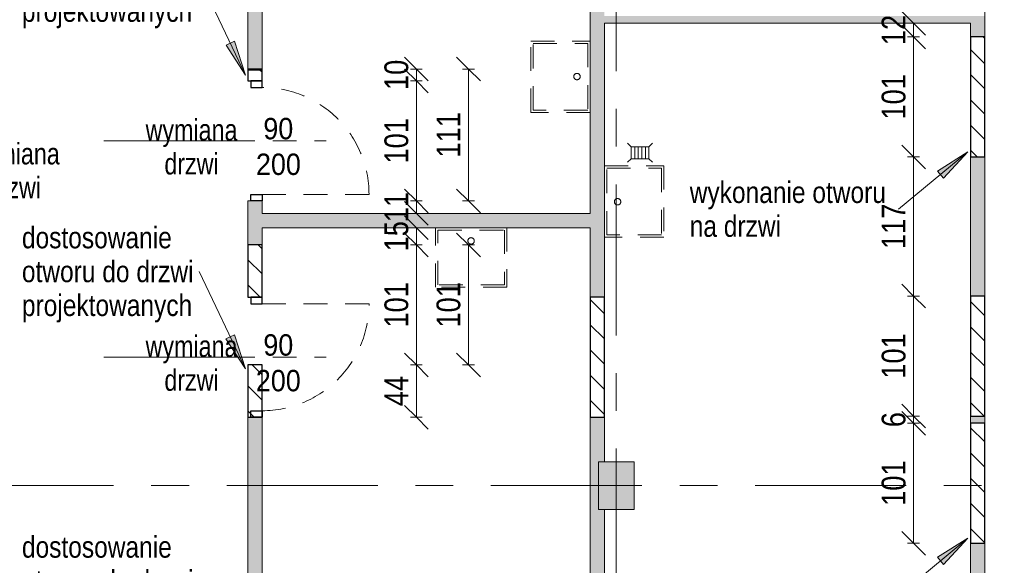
# Model space of a CAD drawing. Header units: centimetres. Extents: x -1403 to 22166, y -8842 to 3590.
# Tile 6 of 23: x -514 to 314, y 341 to 800. Entities that reach past the tile are written whole.
import ezdxf

# ---------------------------------------------------------------- set-up
doc = ezdxf.new("R2010")
doc.units = ezdxf.units.CM
doc.linetypes.add('Oś', pattern=[222.25, 127, -31.75, 31.75, -31.75])
doc.linetypes.add('Wyburzenia', pattern=[35, 20, -15])
for name, color, linetype, lineweight in [('A-ANNO-DIMS', 211, 'Continuous', 13), ('A-ANNO-DIMS-100', 211, 'Continuous', 13), ('A-ANNO-NOTE', 131, 'Wyburzenia', 9), ('A-DETL', 90, 'Continuous', 25), ('A-DETL-GENF', 92, 'Continuous', 9), ('A-DETL-MEDM', 33, 'Wyburzenia', 9), ('A-DOOR', 31, 'Wyburzenia', 9), ('A-DOOR-IDEN', 31, 'Continuous', 13), ('A-WALL', 113, 'Continuous', 13), ('A-WALL-PATT', 111, 'Continuous', 13), ('G-ANNO-TEXT', 231, 'Continuous', 13), ('P-SANR-FIXT', 6, 'Wyburzenia', 9), ('S-COLS', 52, 'Continuous', 13), ('S-GRID', 1, 'Continuous', 13)]:
    doc.layers.add(name, color=color, linetype=linetype, lineweight=lineweight)
doc.styles.add('Arial', font='arial.ttf', dxfattribs={"width": 0.9, "height": 18})
doc.styles.add('Arial Narrow_3', font='ARIALN.TTF', dxfattribs={"height": 20})
doc.styles.add('Arial Narrow_4', font='ARIALN.TTF', dxfattribs={"width": 0.95, "height": 0.18})
doc.styles.add('Arial Narrow_5', font='ARIALN.TTF', dxfattribs={"height": 18})
doc.dimstyles.new('Diagonal_1_100__0__wewnętrzne', dxfattribs={"dimscale": 30.48, "dimtxt": 20.468619, "dimasz": 0.656168, "dimexe": 0.164042, "dimexo": 0.0625, "dimgap": 0.032808, "dimtad": 1, "dimdec": 0, "dimdsep": 46, "dimtxsty": 'Arial Narrow_3', "dimblk1": 'OBLIQUE', "dimblk2": 'OBLIQUE', "dimsah": 1, "dimcen": 0.09, "dimazin": 0, "dimtfac": 1, "dimtdec": 4, "dimtix": 1, "dimtmove": 0, "dimatfit": 3, "dimfxl": 0.164042, "dimfxlon": 1, "dimtvp": 1, "dimtolj": 1, "dimtzin": 0, "dimarcsym": 2})
pattern_1 = [(315, (0, 0), (10.6066, 10.6066), [])]

# ---------------------------------------------------------------- blocks, each defined once
blk = doc.blocks.new('DRZWI 1S - automatyczna etykieta - Drzwi 90-2252147-5_piętro III __10_50 m_ - wyburzenia i zamurowania')
at = {"layer": 'A-DETL-GENF', "color": 20, "linetype": 'Wyburzenia'}
for p, q in [((-50.5, 3.5), (-45, 3.5)), ((-50.5, -6), (-50.5, 3.5)), ((-45, 3.5), (-45, -6)), ((45, 3.5), (50.5, 3.5)), ((45, -6), (45, 3.5)), ((50.5, 3.5), (50.5, -6)), ((-45, -6), (-50.5, -6)), ((50.5, -6), (45, -6))]:
    blk.add_line(p, q, dxfattribs=at)
at = {"layer": 'A-DETL-MEDM', "color": 10, "lineweight": 25}
for p, q in [((-50.5, -6), (-50.5, 3.5)), ((-50.5, 3.5), (-45, 3.5)), ((-45, 3.5), (-45, -6)), ((45, 3.5), (45, -6)), ((50.5, 3.5), (45, 3.5)), ((50.5, -6), (50.5, 3.5)), ((-45, -6), (-50.5, -6)), ((45, -6), (50.5, -6))]:
    blk.add_line(p, q, dxfattribs=at)
at = {"layer": 'A-DOOR', "color": 1, "lineweight": 13}
blk.add_line((45, -6), (45, -96), dxfattribs=at)
blk.add_arc((45, -6), 90, 180, 270, dxfattribs=at)
blk = doc.blocks.new('DRZWI 1S - automatyczna etykieta - Drzwi 90-2252151-5_piętro III __10_50 m_ - wyburzenia i zamurowania')
at = {"layer": 'A-DETL-GENF', "color": 20, "linetype": 'Wyburzenia'}
for p, q in [((-50.5, 6), (-50.5, -3.5)), ((-45, 6), (-50.5, 6)), ((-45, -3.5), (-45, 6)), ((50.5, 6), (45, 6)), ((45, 6), (45, -3.5)), ((50.5, -3.5), (50.5, 6)), ((-50.5, -3.5), (-45, -3.5)), ((45, -3.5), (50.5, -3.5))]:
    blk.add_line(p, q, dxfattribs=at)
at = {"layer": 'A-DETL-MEDM', "color": 10, "lineweight": 25}
for p, q in [((-45, 6), (-50.5, 6)), ((-50.5, 6), (-50.5, -3.5)), ((-45, -3.5), (-45, 6)), ((45, -3.5), (45, 6)), ((45, 6), (50.5, 6)), ((50.5, 6), (50.5, -3.5)), ((-50.5, -3.5), (-45, -3.5)), ((50.5, -3.5), (45, -3.5))]:
    blk.add_line(p, q, dxfattribs=at)
at = {"layer": 'A-DOOR', "color": 1, "lineweight": 13}
blk.add_line((45, 6), (45, 96), dxfattribs=at)
blk.add_arc((45, 6), 90, 90, 180, dxfattribs=at)
blk = doc.blocks.new('M_Concrete-rengular-Column - 300 x 400mm-1794511-5_piętro III __10_50 m_ - wyburzenia i zamurowania')
at = {"layer": 'S-COLS', "lineweight": 9}
blk.add_hatch(color=254, dxfattribs=at).paths.add_polyline_path([(-15, -20), (15, -20), (15, 20), (-15, 20), (-15, -2)], flags=0)
for p, q in [((15, 20), (-15, 20)), ((-15, 20), (-15, -20)), ((15, -20), (15, 20)), ((-15, -20), (15, -20))]:
    blk.add_line(p, q, dxfattribs=at)
blk = doc.blocks.new('zlew - Type 1-1332169-5_piętro III __10_50 m_ - wyburzenia i zamurowania')
at = {"layer": 'P-SANR-FIXT', "color": 20}
for p, q in [((-17.5, 6), (-17.5, 56)), ((-17.5, 56), (42.5, 56)), ((-15.5, 8), (-15.5, 54)), ((-15.5, 54), (40.5, 54)), ((40.5, 54), (40.5, 8)), ((42.5, 56), (42.5, 6)), ((40.5, 8), (-15.5, 8))]:
    blk.add_line(p, q, dxfattribs=at)
blk.add_circle((12.66, 17.08), 2.7, dxfattribs=at)
blk = doc.blocks.new('kratka ściekowa1 - kratka ściekowa-1764096-5_piętro III __10_50 m_ - wyburzenia i zamurowania')
at = {"layer": 'P-SANR-FIXT', "color": 20}
for p, q in [((-10.5, 8), (-7.5, 5)), ((-7.5, 5), (-7.5, -5)), ((7.5, 5), (-7.5, 5)), ((-4.5, 5), (-4.5, -5)), ((-1.5, 5), (-1.5, -5)), ((1.5, 5), (1.5, -5)), ((4.5, 5), (4.5, -5)), ((10.5, 8), (7.5, 5)), ((7.5, -5), (7.5, 5)), ((-10.5, -8), (-7.5, -5)), ((-7.5, -5), (7.5, -5)), ((7.5, -5), (10.5, -8))]:
    blk.add_line(p, q, dxfattribs=at)
blk = doc.blocks.new('Wymiana Drzwi_PG_typ 100 - --2314812-5_piętro III __10_50 m_ - wyburzenia i zamurowania')
at = {"layer": 'A-DOOR-IDEN', "insert": (0.0511, 0.737), "char_height": 0.18, "width": 1.2882, "attachment_point": 5, "rotation": 90, "line_spacing_factor": 0.949189, "style": 'Arial Narrow_4'}
blk.add_mtext('\\pxqc,t6.70278,13.40556,20.10833,26.81111,33.51389,40.21667,46.91944,53.62222,60.325,67.02778,73.73056,80.43333,87.13611,93.83889,100.54167,107.24444,113.94722,120.65,127.35278,134.05556,140.75833,147.46111,154.16389,160.86667,167.56944,174.27222,180.975,187.67778,194.38056,201.08333,207.78611,214.48889;{wymiana\\Pdrzwi}', dxfattribs=at)
blk = doc.blocks.new('DIMBLOCK8-5_piętro III __10_50 m_ - wyburzenia i zamurowania')
at = {"layer": 'A-ANNO-DIMS-100'}
for p, q in [((-180.82, 509.83), (-190.82, 519.83)), ((-185.82, 509.83), (-175.82, 509.83)), ((-180.82, 509.83), (-185.82, 509.83)), ((-180.82, 465.83), (-180.82, 509.83)), ((-180.82, 509.83), (-170.82, 499.83)), ((-180.82, 465.83), (-190.82, 475.83)), ((-185.82, 465.83), (-175.82, 465.83)), ((-180.82, 465.83), (-185.82, 465.83)), ((-180.82, 465.83), (-170.82, 455.83))]:
    blk.add_line(p, q, dxfattribs=at)
at = {"layer": 'A-ANNO-DIMS-100', "color": 0, "insert": (-207.67, 475.15), "char_height": 20, "width": 30.4105, "attachment_point": 1, "rotation": 90, "line_spacing_factor": 0.974696, "style": 'Arial Narrow_3'}
blk.add_mtext('44', dxfattribs=at)
blk = doc.blocks.new('_Oblique')
at = {"color": 0, "linetype": 'ByBlock', "lineweight": -2}
blk.add_line((-0.5, -0.5), (0.5, 0.5), dxfattribs=at)
blk = doc.blocks.new('DIMBLOCK9-5_piętro III __10_50 m_ - wyburzenia i zamurowania')
at = {"layer": 'A-ANNO-DIMS-100'}
for p, q in [((-180.82, 610.83), (-190.82, 620.83)), ((-185.82, 610.83), (-175.82, 610.83)), ((-180.82, 610.83), (-185.82, 610.83)), ((-180.82, 509.83), (-180.82, 610.83)), ((-180.82, 610.83), (-170.82, 600.83)), ((-180.82, 509.83), (-190.82, 519.83)), ((-185.82, 509.83), (-175.82, 509.83)), ((-180.82, 509.83), (-185.82, 509.83)), ((-180.82, 509.83), (-170.82, 499.83))]:
    blk.add_line(p, q, dxfattribs=at)
at = {"layer": 'A-ANNO-DIMS-100', "color": 0, "insert": (-207.67, 541.32), "char_height": 20, "width": 45.6158, "attachment_point": 1, "rotation": 90, "line_spacing_factor": 0.974696, "style": 'Arial Narrow_3'}
blk.add_mtext('101', dxfattribs=at)
blk = doc.blocks.new('DIMBLOCK10-5_piętro III __10_50 m_ - wyburzenia i zamurowania')
at = {"layer": 'A-ANNO-DIMS-100'}
for p, q in [((-180.82, 625.33), (-190.82, 635.33)), ((-185.82, 625.33), (-175.82, 625.33)), ((-180.82, 625.33), (-185.82, 625.33)), ((-180.82, 610.83), (-180.82, 625.33)), ((-180.82, 625.33), (-170.82, 615.33)), ((-180.82, 610.83), (-190.82, 620.83)), ((-185.82, 610.83), (-175.82, 610.83)), ((-180.82, 610.83), (-185.82, 610.83)), ((-180.82, 610.83), (-170.82, 600.83))]:
    blk.add_line(p, q, dxfattribs=at)
at = {"layer": 'A-ANNO-DIMS-100', "color": 0, "insert": (-207.67, 605.4), "char_height": 20, "width": 30.4105, "attachment_point": 1, "rotation": 90, "line_spacing_factor": 0.974696, "style": 'Arial Narrow_3'}
blk.add_mtext('15', dxfattribs=at)
blk = doc.blocks.new('DIMBLOCK11-5_piętro III __10_50 m_ - wyburzenia i zamurowania')
at = {"layer": 'A-ANNO-DIMS-100'}
for p, q in [((-180.82, 647.83), (-190.82, 657.83)), ((-180.82, 637.33), (-190.82, 647.33)), ((-185.82, 647.83), (-175.82, 647.83)), ((-180.82, 647.83), (-185.82, 647.83)), ((-180.82, 637.33), (-180.82, 647.83)), ((-180.82, 647.83), (-170.82, 637.83)), ((-185.82, 637.33), (-175.82, 637.33)), ((-180.82, 637.33), (-185.82, 637.33)), ((-180.82, 637.33), (-170.82, 627.33))]:
    blk.add_line(p, q, dxfattribs=at)
at = {"layer": 'A-ANNO-DIMS-100', "color": 0, "insert": (-207.67, 629.9), "char_height": 20, "width": 30.4105, "attachment_point": 1, "rotation": 90, "line_spacing_factor": 0.974696, "style": 'Arial Narrow_3'}
blk.add_mtext('11', dxfattribs=at)
blk = doc.blocks.new('DIMBLOCK12-5_piętro III __10_50 m_ - wyburzenia i zamurowania')
at = {"layer": 'A-ANNO-DIMS-100'}
for p, q in [((-180.82, 748.83), (-190.82, 758.83)), ((-185.82, 748.83), (-175.82, 748.83)), ((-180.82, 748.83), (-185.82, 748.83)), ((-180.82, 647.83), (-180.82, 748.83)), ((-180.82, 748.83), (-170.82, 738.83)), ((-180.82, 647.83), (-190.82, 657.83)), ((-185.82, 647.83), (-175.82, 647.83)), ((-180.82, 647.83), (-185.82, 647.83)), ((-180.82, 647.83), (-170.82, 637.83))]:
    blk.add_line(p, q, dxfattribs=at)
at = {"layer": 'A-ANNO-DIMS-100', "color": 0, "insert": (-207.67, 679.32), "char_height": 20, "width": 45.6158, "attachment_point": 1, "rotation": 90, "line_spacing_factor": 0.974696, "style": 'Arial Narrow_3'}
blk.add_mtext('101', dxfattribs=at)
blk = doc.blocks.new('DIMBLOCK13-5_piętro III __10_50 m_ - wyburzenia i zamurowania')
at = {"layer": 'A-ANNO-DIMS-100'}
for p, q in [((-180.82, 758.83), (-190.82, 768.83)), ((-180.82, 748.83), (-190.82, 758.83)), ((-185.82, 758.83), (-175.82, 758.83)), ((-180.82, 758.83), (-185.82, 758.83)), ((-180.82, 748.83), (-180.82, 758.83)), ((-180.82, 758.83), (-170.82, 748.83)), ((-185.82, 748.83), (-175.82, 748.83)), ((-180.82, 748.83), (-185.82, 748.83)), ((-180.82, 748.83), (-170.82, 738.83))]:
    blk.add_line(p, q, dxfattribs=at)
at = {"layer": 'A-ANNO-DIMS-100', "color": 0, "insert": (-207.67, 741.15), "char_height": 20, "width": 30.4105, "attachment_point": 1, "rotation": 90, "line_spacing_factor": 0.974696, "style": 'Arial Narrow_3'}
blk.add_mtext('10', dxfattribs=at)
blk = doc.blocks.new('DIMBLOCK60-5_piętro III __10_50 m_ - wyburzenia i zamurowania')
at = {"layer": 'A-ANNO-DIMS-100'}
for p, q in [((-136.98, 610.83), (-146.98, 620.83)), ((-141.98, 610.83), (-131.98, 610.83)), ((-136.98, 610.83), (-141.98, 610.83)), ((-136.98, 509.83), (-136.98, 610.83)), ((-136.98, 610.83), (-126.98, 600.83)), ((-136.98, 509.83), (-146.98, 519.83)), ((-141.98, 509.83), (-131.98, 509.83)), ((-136.98, 509.83), (-141.98, 509.83)), ((-136.98, 509.83), (-126.98, 499.83))]:
    blk.add_line(p, q, dxfattribs=at)
at = {"layer": 'A-ANNO-DIMS-100', "color": 0, "insert": (-163.83, 541.32), "char_height": 20, "width": 45.6158, "attachment_point": 1, "rotation": 90, "line_spacing_factor": 0.974696, "style": 'Arial Narrow_3'}
blk.add_mtext('101', dxfattribs=at)
blk = doc.blocks.new('DIMBLOCK61-5_piętro III __10_50 m_ - wyburzenia i zamurowania')
at = {"layer": 'A-ANNO-DIMS-100'}
for p, q in [((-136.98, 758.83), (-146.98, 768.83)), ((-141.98, 758.83), (-131.98, 758.83)), ((-136.98, 758.83), (-141.98, 758.83)), ((-136.98, 647.83), (-136.98, 758.83)), ((-136.98, 758.83), (-126.98, 748.83)), ((-136.98, 647.83), (-146.98, 657.83)), ((-141.98, 647.83), (-131.98, 647.83)), ((-136.98, 647.83), (-141.98, 647.83)), ((-136.98, 647.83), (-126.98, 637.83))]:
    blk.add_line(p, q, dxfattribs=at)
at = {"layer": 'A-ANNO-DIMS-100', "color": 0, "insert": (-163.83, 684.32), "char_height": 20, "width": 45.6158, "attachment_point": 1, "rotation": 90, "line_spacing_factor": 0.974696, "style": 'Arial Narrow_3'}
blk.add_mtext('111', dxfattribs=at)
blk = doc.blocks.new('DIMBLOCK62-5_piętro III __10_50 m_ - wyburzenia i zamurowania')
at = {"layer": 'A-ANNO-DIMS-100'}
for p, q in [((237.48, 460.83), (227.48, 470.83)), ((242.48, 460.83), (232.48, 460.83)), ((237.48, 359.83), (237.48, 460.83)), ((237.48, 460.83), (247.48, 450.83)), ((237.48, 460.83), (242.48, 460.83)), ((237.48, 359.83), (227.48, 369.83)), ((242.48, 359.83), (232.48, 359.83)), ((237.48, 359.83), (247.48, 349.83)), ((237.48, 359.83), (242.48, 359.83))]:
    blk.add_line(p, q, dxfattribs=at)
at = {"layer": 'A-ANNO-DIMS-100', "color": 0, "insert": (210.63, 391.32), "char_height": 20, "width": 45.6158, "attachment_point": 1, "rotation": 90, "line_spacing_factor": 0.974696, "style": 'Arial Narrow_3'}
blk.add_mtext('101', dxfattribs=at)
blk = doc.blocks.new('DIMBLOCK63-5_piętro III __10_50 m_ - wyburzenia i zamurowania')
at = {"layer": 'A-ANNO-DIMS-100'}
for p, q in [((237.48, 466.83), (227.48, 476.83)), ((237.48, 460.83), (227.48, 470.83)), ((242.48, 466.83), (232.48, 466.83)), ((237.48, 460.83), (237.48, 466.83)), ((237.48, 466.83), (247.48, 456.83)), ((237.48, 466.83), (242.48, 466.83)), ((242.48, 460.83), (232.48, 460.83)), ((237.48, 460.83), (247.48, 450.83)), ((237.48, 460.83), (242.48, 460.83))]:
    blk.add_line(p, q, dxfattribs=at)
at = {"layer": 'A-ANNO-DIMS-100', "color": 0, "insert": (210.63, 457.49), "char_height": 20, "width": 15.2053, "attachment_point": 1, "rotation": 90, "line_spacing_factor": 0.974696, "style": 'Arial Narrow_3'}
blk.add_mtext('\\fArial Narrow|b0|i0|c238|p34|;6', dxfattribs=at)
blk = doc.blocks.new('DIMBLOCK64-5_piętro III __10_50 m_ - wyburzenia i zamurowania')
at = {"layer": 'A-ANNO-DIMS-100'}
for p, q in [((237.48, 567.83), (227.48, 577.83)), ((242.48, 567.83), (232.48, 567.83)), ((237.48, 466.83), (237.48, 567.83)), ((237.48, 567.83), (247.48, 557.83)), ((237.48, 567.83), (242.48, 567.83)), ((237.48, 466.83), (227.48, 476.83)), ((242.48, 466.83), (232.48, 466.83)), ((237.48, 466.83), (247.48, 456.83)), ((237.48, 466.83), (242.48, 466.83))]:
    blk.add_line(p, q, dxfattribs=at)
at = {"layer": 'A-ANNO-DIMS-100', "color": 0, "insert": (210.63, 498.32), "char_height": 20, "width": 45.6158, "attachment_point": 1, "rotation": 90, "line_spacing_factor": 0.974696, "style": 'Arial Narrow_3'}
blk.add_mtext('101', dxfattribs=at)
blk = doc.blocks.new('DIMBLOCK65-5_piętro III __10_50 m_ - wyburzenia i zamurowania')
at = {"layer": 'A-ANNO-DIMS-100'}
for p, q in [((237.48, 684.83), (227.48, 694.83)), ((242.48, 684.83), (232.48, 684.83)), ((237.48, 567.83), (237.48, 684.83)), ((237.48, 684.83), (247.48, 674.83)), ((237.48, 684.83), (242.48, 684.83)), ((237.48, 567.83), (227.48, 577.83)), ((242.48, 567.83), (232.48, 567.83)), ((237.48, 567.83), (247.48, 557.83)), ((237.48, 567.83), (242.48, 567.83))]:
    blk.add_line(p, q, dxfattribs=at)
at = {"layer": 'A-ANNO-DIMS-100', "color": 0, "insert": (210.63, 607.32), "char_height": 20, "width": 45.6158, "attachment_point": 1, "rotation": 90, "line_spacing_factor": 0.974696, "style": 'Arial Narrow_3'}
blk.add_mtext('117', dxfattribs=at)
blk = doc.blocks.new('DIMBLOCK66-5_piętro III __10_50 m_ - wyburzenia i zamurowania')
at = {"layer": 'A-ANNO-DIMS-100'}
for p, q in [((237.48, 785.83), (227.48, 795.83)), ((242.48, 785.83), (232.48, 785.83)), ((237.48, 684.83), (237.48, 785.83)), ((237.48, 785.83), (247.48, 775.83)), ((237.48, 785.83), (242.48, 785.83)), ((237.48, 684.83), (227.48, 694.83)), ((242.48, 684.83), (232.48, 684.83)), ((237.48, 684.83), (247.48, 674.83)), ((237.48, 684.83), (242.48, 684.83))]:
    blk.add_line(p, q, dxfattribs=at)
at = {"layer": 'A-ANNO-DIMS-100', "color": 0, "insert": (210.63, 716.32), "char_height": 20, "width": 45.6158, "attachment_point": 1, "rotation": 90, "line_spacing_factor": 0.974696, "style": 'Arial Narrow_3'}
blk.add_mtext('101', dxfattribs=at)
blk = doc.blocks.new('DIMBLOCK67-5_piętro III __10_50 m_ - wyburzenia i zamurowania')
at = {"layer": 'A-ANNO-DIMS-100'}
for p, q in [((237.48, 797.33), (227.48, 807.33)), ((237.48, 785.83), (227.48, 795.83)), ((232.48, 797.33), (242.48, 797.33)), ((237.48, 797.33), (232.48, 797.33)), ((237.48, 785.83), (237.48, 797.33)), ((237.48, 797.33), (247.48, 787.33)), ((242.48, 785.83), (232.48, 785.83)), ((237.48, 785.83), (247.48, 775.83)), ((237.48, 785.83), (242.48, 785.83))]:
    blk.add_line(p, q, dxfattribs=at)
at = {"layer": 'A-ANNO-DIMS-100', "color": 0, "insert": (210.63, 778.9), "char_height": 20, "width": 30.4105, "attachment_point": 1, "rotation": 90, "line_spacing_factor": 0.974696, "style": 'Arial Narrow_3'}
blk.add_mtext('12', dxfattribs=at)

msp = doc.modelspace()

# ---------------------------------------------------------------- hatches: boundary and pattern name
at = {"layer": 'A-DETL-GENF', "lineweight": 25}
h = msp.add_hatch(dxfattribs=at)
h.set_pattern_fill('FP_1', color=210, style=0, pattern_type=2)
h.set_pattern_definition(pattern_1)
h.paths.add_polyline_path([(297.38, 684.83), (297.38, 785.83), (285.38, 785.83), (285.38, 684.83)], flags=0)
h = msp.add_hatch(dxfattribs=at)
h.set_pattern_fill('FP_1', color=210, style=0, pattern_type=2)
h.set_pattern_definition(pattern_1)
h.paths.add_polyline_path([(-320.12, 748.83), (-310.62, 748.83), (-310.62, 757.83), (-322.62, 757.83), (-322.62, 748.83)], flags=0)
h = msp.add_hatch(dxfattribs=at)
h.set_pattern_fill('FP_1', color=210, style=0, pattern_type=2)
h.set_pattern_definition(pattern_1)
h.paths.add_polyline_path([(-320.12, 566.83), (-310.62, 566.83), (-310.62, 610.83), (-322.62, 610.83), (-322.62, 566.83)], flags=0)
h = msp.add_hatch(dxfattribs=at)
h.set_pattern_fill('FP_1', color=3, style=0, pattern_type=2)
h.set_pattern_definition(pattern_1)
h.paths.add_polyline_path([(-22.62, 465.83), (-22.62, 566.83), (-34.62, 566.83), (-34.62, 465.83)], flags=0)
h = msp.add_hatch(dxfattribs=at)
h.set_pattern_fill('FP_1', color=3, style=0, pattern_type=2)
h.set_pattern_definition(pattern_1)
h.paths.add_polyline_path([(297.38, 466.83), (297.38, 567.83), (285.38, 567.83), (285.38, 466.83)], flags=0)
h = msp.add_hatch(dxfattribs=at)
h.set_pattern_fill('FP_1', color=3, style=0, pattern_type=2)
h.set_pattern_definition(pattern_1)
h.paths.add_polyline_path([(-310.62, 465.83), (-310.62, 509.83), (-322.62, 509.83), (-322.62, 465.83), (-320.12, 465.83)], flags=0)
h = msp.add_hatch(dxfattribs=at)
h.set_pattern_fill('FP_1', color=210, style=0, pattern_type=2)
h.set_pattern_definition(pattern_1)
h.paths.add_polyline_path([(285.38, 359.83), (297.38, 359.83), (297.38, 460.83), (285.38, 460.83), (285.38, 419.07)], flags=0)
at = {"layer": 'A-WALL-PATT'}
h = msp.add_hatch(color=9, dxfattribs=at)
h.paths.add_polyline_path([(-22.62, 122.33), (-22.62, 388.33), (-27.62, 388.33), (-27.62, 428.33), (-22.62, 428.33), (-22.62, 465.83), (-34.62, 465.83), (-34.62, 122.33)], flags=0)
h.paths.add_polyline_path([(-22.62, 566.83), (-22.62, 873.33), (-27.62, 873.33), (-27.62, 903.33), (-22.62, 903.33), (-22.62, 908.33), (-34.62, 908.33), (-34.62, 566.83)], flags=0)
h = msp.add_hatch(color=9, dxfattribs=at)
h.paths.add_polyline_path([(-310.62, 122.33), (-310.62, 176.83), (-322.62, 176.83), (-322.62, 122.33), (-317.71, 122.33)], flags=0)
h.paths.add_polyline_path([(-322.62, 307.83), (-310.62, 307.83), (-310.62, 465.83), (-322.62, 465.83), (-322.62, 419.07)], flags=0)
h.paths.add_polyline_path([(-322.62, 610.83), (-310.62, 610.83), (-310.62, 647.83), (-322.62, 647.83), (-322.62, 616.04)], flags=0)
h.paths.add_polyline_path([(-310.62, 757.83), (-310.62, 896.33), (-322.62, 896.33), (-322.62, 757.83)], flags=0)
for points in [[(297.38, 797.33), (297.38, 803.33), (-22.62, 803.33), (-22.62, 797.33), (291.38, 797.33)], [(-305.24, 625.33), (-34.62, 625.33), (-34.62, 637.33), (-310.62, 637.33), (-310.62, 625.33)]]:
    msp.add_hatch(color=9, dxfattribs=at).paths.add_polyline_path(points, flags=0)
h = msp.add_hatch(color=9, dxfattribs=at)
h.paths.add_polyline_path([(297.38, 122.33), (297.38, 359.83), (285.38, 359.83), (285.38, 122.33)], flags=0)
h.paths.add_polyline_path([(285.38, 460.83), (297.38, 460.83), (297.38, 466.83), (285.38, 466.83)], flags=0)
h.paths.add_polyline_path([(297.38, 567.83), (297.38, 684.83), (285.38, 684.83), (285.38, 567.83)], flags=0)
h.paths.add_polyline_path([(285.38, 785.83), (297.38, 785.83), (297.38, 797.33), (285.38, 797.33), (285.38, 788.27)], flags=0)
at = {"layer": 'G-ANNO-TEXT'}
for points in [[(-324.48, 753.59), (-333.76, 782.39), (-340.9, 779)], [(283.17, 689.07), (257.51, 673.03), (262.54, 666.94)], [(-324.55, 506.47), (-333.86, 535.26), (-341, 531.87)], [(283.17, 364.07), (257.51, 348.03), (262.54, 341.94)]]:
    msp.add_hatch(color=50, dxfattribs=at).paths.add_polyline_path(points, flags=0)

# ---------------------------------------------------------------- linework, layer by layer
at = {"layer": 'A-ANNO-NOTE', "color": 240, "lineweight": 13}
for p, q in [((-336.62, 698.33), (-256.62, 698.33)), ((-336.62, 516.33), (-256.62, 516.33))]:
    msp.add_line(p, q, dxfattribs=at)
at = {"layer": 'A-DETL'}
for p, q in [((297.38, 785.83), (285.38, 785.83)), ((285.38, 785.83), (285.38, 684.83)), ((297.38, 684.83), (297.38, 785.83)), ((-310.62, 758.83), (-322.62, 758.83)), ((-322.62, 758.83), (-322.62, 748.83)), ((-310.62, 748.83), (-310.62, 758.83)), ((-322.62, 748.83), (-310.62, 748.83)), ((285.38, 684.83), (297.38, 684.83)), ((-310.62, 610.83), (-322.62, 610.83)), ((-322.62, 610.83), (-322.62, 566.83)), ((-310.62, 566.83), (-310.62, 610.83)), ((-322.62, 566.83), (-310.62, 566.83)), ((-22.62, 566.83), (-34.62, 566.83)), ((-34.62, 566.83), (-34.62, 465.83)), ((-22.62, 465.83), (-22.62, 566.83)), ((297.38, 567.83), (285.38, 567.83)), ((285.38, 567.83), (285.38, 466.83)), ((297.38, 466.83), (297.38, 567.83)), ((-310.62, 509.83), (-322.62, 509.83)), ((-322.62, 509.83), (-322.62, 465.83)), ((-310.62, 465.83), (-310.62, 509.83)), ((-322.62, 465.83), (-310.62, 465.83)), ((-34.62, 465.83), (-22.62, 465.83)), ((285.38, 466.83), (297.38, 466.83)), ((297.38, 460.83), (285.38, 460.83)), ((285.38, 460.83), (285.38, 359.83)), ((297.38, 359.83), (297.38, 460.83)), ((285.38, 359.83), (297.38, 359.83))]:
    msp.add_line(p, q, dxfattribs=at)
at = {"layer": 'A-DOOR-IDEN'}
for p, q in [((-316.62, 698.33), (-443.62, 698.33)), ((-316.62, 516.33), (-443.62, 516.33))]:
    msp.add_line(p, q, dxfattribs=at)
at = {"layer": 'A-WALL', "lineweight": 9}
for p, q in [((-322.62, 1123.33), (-322.62, 757.83)), ((297.38, 785.83), (297.38, 1123.33)), ((-310.62, 757.83), (-310.62, 896.33)), ((-34.62, 896.33), (-34.62, 637.33)), ((-22.62, 566.83), (-22.62, 797.33)), ((-22.62, 797.33), (285.38, 797.33)), ((285.38, 797.33), (285.38, 785.83)), ((285.38, 684.83), (285.38, 567.83)), ((297.38, 567.83), (297.38, 684.83)), ((-320.12, 647.83), (-322.62, 647.83)), ((-322.62, 647.83), (-322.62, 610.83)), ((-310.62, 637.33), (-310.62, 647.83)), ((-34.62, 637.33), (-310.62, 637.33)), ((-310.62, 610.83), (-310.62, 625.33)), ((-310.62, 625.33), (-34.62, 625.33)), ((-34.62, 625.33), (-34.62, 566.83)), ((-34.62, 566.83), (-22.62, 566.83)), ((285.38, 567.83), (297.38, 567.83)), ((-320.12, 465.83), (-322.62, 465.83)), ((-322.62, 465.83), (-322.62, 307.83)), ((-310.62, 307.83), (-310.62, 465.83)), ((-22.62, 465.83), (-34.62, 465.83)), ((-34.62, 465.83), (-34.62, 122.33)), ((-22.62, 428.33), (-22.62, 465.83)), ((297.38, 466.83), (285.38, 466.83)), ((285.38, 466.83), (285.38, 460.83)), ((297.38, 460.83), (297.38, 466.83)), ((-22.62, 122.33), (-22.62, 388.33)), ((285.38, 359.83), (285.38, 122.33)), ((297.38, 122.33), (297.38, 359.83))]:
    msp.add_line(p, q, dxfattribs=at)
at = {"layer": 'A-WALL'}
for p, q in [((285.38, 785.83), (297.38, 785.83)), ((-322.62, 757.83), (-310.62, 757.83)), ((297.38, 684.83), (285.38, 684.83)), ((-322.62, 610.83), (-310.62, 610.83)), ((285.38, 460.83), (297.38, 460.83)), ((297.38, 359.83), (285.38, 359.83))]:
    msp.add_line(p, q, dxfattribs=at)
at = {"layer": 'A-WALL', "color": 1, "linetype": 'Wyburzenia'}
for p, q in [((285.38, 785.83), (285.38, 684.83)), ((297.38, 785.83), (285.38, 785.83)), ((297.38, 684.83), (297.38, 785.83)), ((-322.62, 757.83), (-322.62, 748.83)), ((-310.62, 757.83), (-322.62, 757.83)), ((-310.62, 748.83), (-310.62, 757.83)), ((-322.62, 748.83), (-320.12, 748.83)), ((285.38, 684.83), (297.38, 684.83)), ((-322.62, 610.83), (-322.62, 566.83)), ((-310.62, 610.83), (-322.62, 610.83)), ((-310.62, 566.83), (-310.62, 610.83)), ((-322.62, 566.83), (-320.12, 566.83)), ((285.38, 460.83), (285.38, 359.83)), ((297.38, 460.83), (285.38, 460.83)), ((297.38, 359.83), (297.38, 460.83)), ((285.38, 359.83), (297.38, 359.83))]:
    msp.add_line(p, q, dxfattribs=at)
at = {"layer": 'G-ANNO-TEXT', "color": 50}
for p, q in [((-324.48, 753.59), (-363.56, 836.03)), ((-333.76, 782.39), (-340.9, 779)), ((-340.9, 779), (-324.48, 753.59)), ((-324.48, 753.59), (-333.76, 782.39)), ((283.17, 689.07), (224.71, 640.87)), ((283.17, 689.07), (257.51, 673.03)), ((262.54, 666.94), (283.17, 689.07)), ((257.51, 673.03), (262.54, 666.94)), ((-324.55, 506.47), (-363.56, 588.53)), ((-333.86, 535.26), (-341, 531.87)), ((-341, 531.87), (-324.55, 506.47)), ((-324.55, 506.47), (-333.86, 535.26)), ((283.17, 364.07), (224.71, 315.87)), ((283.17, 364.07), (257.51, 348.03)), ((262.54, 341.94), (283.17, 364.07)), ((257.51, 348.03), (262.54, 341.94))]:
    msp.add_line(p, q, dxfattribs=at)
at = {"layer": 'S-GRID', "linetype": 'Oś'}
for p, q in [((-12.62, 2884.27), (-12.62, 27.13)), ((1342.46, 408.33), (-1368.76, 408.33))]:
    msp.add_line(p, q, dxfattribs=at)

# ---------------------------------------------------------------- block references
at = {"layer": 'A-DOOR', "color": 1, "lineweight": 13}
for name, p, rotation in [('DRZWI 1S - automatyczna etykieta - Drzwi 90-2252151-5_piętro III __10_50 m_ - wyburzenia i zamurowania', (-316.62, 698.33), 269.9999999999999), ('DRZWI 1S - automatyczna etykieta - Drzwi 90-2252147-5_piętro III __10_50 m_ - wyburzenia i zamurowania', (-316.62, 516.33), 89.99999999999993)]:
    msp.add_blockref(name, p, dxfattribs=dict(at, rotation=rotation))
at = {"layer": 'A-DOOR-IDEN', "xscale": 99.99999999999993, "yscale": 99.99999999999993, "zscale": 99.99999999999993}
for p, rotation in [((-443.62, 698.33), 270.0000000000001), ((-593.12, 678.33), 270.0000000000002), ((-443.62, 516.33), 270.0000000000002)]:
    msp.add_blockref('Wymiana Drzwi_PG_typ 100 - --2314812-5_piętro III __10_50 m_ - wyburzenia i zamurowania', p, dxfattribs=dict(at, rotation=rotation))
at = {"layer": 'P-SANR-FIXT', "color": 20}
for p, rotation in [((-28.62, 739.83), 89.9999999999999), ((-28.62, 659.83), 269.9999999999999), ((-122.12, 631.33), 180)]:
    msp.add_blockref('zlew - Type 1-1332169-5_piętro III __10_50 m_ - wyburzenia i zamurowania', p, dxfattribs=dict(at, rotation=rotation))
msp.add_blockref('kratka ściekowa1 - kratka ściekowa-1764096-5_piętro III __10_50 m_ - wyburzenia i zamurowania', (7.38, 688.33), dxfattribs=at)
at = {"layer": 'S-COLS', "lineweight": 9}
msp.add_blockref('M_Concrete-rengular-Column - 300 x 400mm-1794511-5_piętro III __10_50 m_ - wyburzenia i zamurowania', (-12.62, 408.33), dxfattribs=at)

# ---------------------------------------------------------------- texts
at = {"layer": 'A-ANNO-NOTE', "color": 1, "lineweight": 211, "char_height": 18, "attachment_point": 5, "line_spacing_factor": 0.936439, "style": 'Arial'}
for s, insert, width in [('\\pxqc,t6.35,12.7,19.05,25.4,31.75,38.1,44.45,50.8,57.15,63.5,69.85,76.2,82.55,88.9,95.25,101.6,107.95,114.3,120.65,127,133.35,139.7,146.05,152.4,158.75,165.1,171.45,177.8,184.15,190.5,196.85,203.2;{90}', (-296.93, 708.56), 25.65), ('\\pxqc,t6.35,12.7,19.05,25.4,31.75,38.1,44.45,50.8,57.15,63.5,69.85,76.2,82.55,88.9,95.25,101.6,107.95,114.3,120.65,127,133.35,139.7,146.05,152.4,158.75,165.1,171.45,177.8,184.15,190.5,196.85,203.2;{200}', (-296.84, 678.56), 38.07), ('\\pxqc,t6.35,12.7,19.05,25.4,31.75,38.1,44.45,50.8,57.15,63.5,69.85,76.2,82.55,88.9,95.25,101.6,107.95,114.3,120.65,127,133.35,139.7,146.05,152.4,158.75,165.1,171.45,177.8,184.15,190.5,196.85,203.2;{90}', (-296.93, 526.56), 25.65), ('\\pxqc,t6.35,12.7,19.05,25.4,31.75,38.1,44.45,50.8,57.15,63.5,69.85,76.2,82.55,88.9,95.25,101.6,107.95,114.3,120.65,127,133.35,139.7,146.05,152.4,158.75,165.1,171.45,177.8,184.15,190.5,196.85,203.2;{200}', (-296.93, 496.56), 38.07), ('\\pxqc,t6.35,12.7,19.05,25.4,31.75,38.1,44.45,50.8,57.15,63.5,69.85,76.2,82.55,88.9,95.25,101.6,107.95,114.3,120.65,127,133.35,139.7,146.05,152.4,158.75,165.1,171.45,177.8,184.15,190.5,196.85,203.2;{200}', (-296.93, 496.56), 38.07)]:
    msp.add_mtext(s, dxfattribs=dict(at, insert=insert, width=width))
at = {"layer": 'G-ANNO-TEXT', "color": 7, "char_height": 18, "attachment_point": 1, "line_spacing_factor": 0.949189, "style": 'Arial Narrow_5'}
for s, insert, width in [('\\pxt7.05556,14.11111,21.16667,28.22222,35.27778,42.33333,49.38889,56.44444,63.5,70.55556,77.61111,84.66667,91.72222,98.77778,105.83333,112.88889,119.94444,127,134.05556,141.11111,148.16667,155.22222,162.27778,169.33333,176.38889,183.44444,190.5,197.55556,204.61111,211.66667,218.72222,225.77778;{dostosowanie otworu do drzwi projektowanych}', (-512.62, 873.49), 144.2), ('\\pxt7.05556,14.11111,21.16667,28.22222,35.27778,42.33333,49.38889,56.44444,63.5,70.55556,77.61111,84.66667,91.72222,98.77778,105.83333,112.88889,119.94444,127,134.05556,141.11111,148.16667,155.22222,162.27778,169.33333,176.38889,183.44444,190.5,197.55556,204.61111,211.66667,218.72222,225.77778;{wykonanie otworu na drzwi}', (49.16, 664.13), 170.7), ('\\pxt7.05556,14.11111,21.16667,28.22222,35.27778,42.33333,49.38889,56.44444,63.5,70.55556,77.61111,84.66667,91.72222,98.77778,105.83333,112.88889,119.94444,127,134.05556,141.11111,148.16667,155.22222,162.27778,169.33333,176.38889,183.44444,190.5,197.55556,204.61111,211.66667,218.72222,225.77778;{dostosowanie otworu do drzwi projektowanych}', (-512.62, 625.99), 144.2), ('\\pxt7.05556,14.11111,21.16667,28.22222,35.27778,42.33333,49.38889,56.44444,63.5,70.55556,77.61111,84.66667,91.72222,98.77778,105.83333,112.88889,119.94444,127,134.05556,141.11111,148.16667,155.22222,162.27778,169.33333,176.38889,183.44444,190.5,197.55556,204.61111,211.66667,218.72222,225.77778;{dostosowanie otworu do drzwi projektowanych}', (-512.62, 365.73), 179.9)]:
    msp.add_mtext(s, dxfattribs=dict(at, insert=insert, width=width))

# ---------------------------------------------------------------- dimensions: what is measured, and where the dimension line sits
at = {"layer": 'A-ANNO-DIMS'}
for base, p1, p2, override, picture, middle in [((237.48101798, 797.32555458), (242.48101798, 785.82555458), (232.48101798, 797.32555458), {"dimpost": '<>', "dimfxl": 15.239751}, 'DIMBLOCK67-5_piętro III __10_50 m_ - wyburzenia i zamurowania', (226.44009023, 791.57555458)), ((237.48, 785.83), (242.48, 684.83), (242.48, 785.83), {"dimpost": '<>', "dimfxl": 101}, 'DIMBLOCK66-5_piętro III __10_50 m_ - wyburzenia i zamurowania', (226.27, 735.33)), ((-180.82, 758.83), (-185.82, 748.83), (-185.82, 758.83), {"dimpost": '<>', "dimfxl": 10}, 'DIMBLOCK13-5_piętro III __10_50 m_ - wyburzenia i zamurowania', (-192.04, 753.83)), ((-136.98, 758.83), (-141.98, 647.83), (-141.98, 758.83), {"dimpost": '<>', "dimfxl": 111}, 'DIMBLOCK61-5_piętro III __10_50 m_ - wyburzenia i zamurowania', (-148.02, 703.33)), ((-180.82, 748.83), (-185.82, 647.83), (-185.82, 748.83), {"dimpost": '<>', "dimfxl": 101}, 'DIMBLOCK12-5_piętro III __10_50 m_ - wyburzenia i zamurowania', (-192.04, 698.33)), ((237.48, 684.83), (242.48, 567.83), (242.48, 684.83), {"dimpost": '<>', "dimfxl": 117}, 'DIMBLOCK65-5_piętro III __10_50 m_ - wyburzenia i zamurowania', (226.44, 626.33)), ((-180.82485618, 647.82555458), (-185.82485618, 637.32555458), (-185.82485618, 647.82555458), {"dimpost": '<>', "dimfxl": 10.5}, 'DIMBLOCK11-5_piętro III __10_50 m_ - wyburzenia i zamurowania', (-191.86578393, 642.57555458)), ((-180.82485618, 625.32555458), (-185.82485618, 610.82555458), (-185.82485618, 625.32555458), {"dimpost": '<>', "dimfxl": 14.5}, 'DIMBLOCK10-5_piętro III __10_50 m_ - wyburzenia i zamurowania', (-192.03631599, 618.07555458)), ((-180.82, 610.83), (-185.82, 509.83), (-185.82, 610.83), {"dimpost": '<>', "dimfxl": 101}, 'DIMBLOCK9-5_piętro III __10_50 m_ - wyburzenia i zamurowania', (-192.04, 560.33)), ((-136.98, 610.83), (-141.98, 509.83), (-141.98, 610.83), {"dimpost": '<>', "dimfxl": 101}, 'DIMBLOCK60-5_piętro III __10_50 m_ - wyburzenia i zamurowania', (-148.19, 560.33)), ((237.48, 567.83), (242.48, 466.83), (242.48, 567.83), {"dimpost": '<>', "dimfxl": 101}, 'DIMBLOCK64-5_piętro III __10_50 m_ - wyburzenia i zamurowania', (226.27, 517.33)), ((-180.82, 509.83), (-185.82, 465.83), (-185.82, 509.83), {"dimpost": '<>', "dimfxl": 44}, 'DIMBLOCK8-5_piętro III __10_50 m_ - wyburzenia i zamurowania', (-191.82, 487.83)), ((237.48, 466.83), (242.48, 460.83), (242.48, 466.83), {"dimpost": '<>', "dimfxl": 6}, 'DIMBLOCK63-5_piętro III __10_50 m_ - wyburzenia i zamurowania', (226.27, 463.83)), ((237.48, 460.83), (242.48, 359.83), (242.48, 460.83), {"dimpost": '<>', "dimfxl": 101}, 'DIMBLOCK62-5_piętro III __10_50 m_ - wyburzenia i zamurowania', (226.27, 410.33))]:
    dim = msp.add_linear_dim(base=base, p1=p1, p2=p2, angle=90, dimstyle='Diagonal_1_100__0__wewnętrzne', override=override, dxfattribs=at)
    dim.commit()
    dim.dimension.update_dxf_attribs({"geometry": picture, "text_midpoint": middle})

doc.saveas('drawing.dxf')
